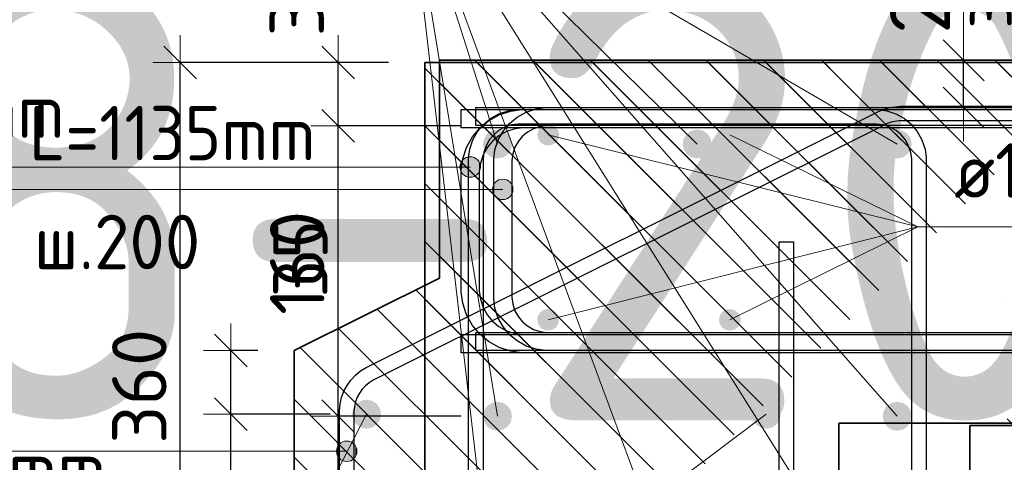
# Model space of a CAD drawing. Header units: metres. Extents: x -38 to 107, y -15 to 21.
# Tile 65 of 167: x 71.949 to 72.491, y 2.324 to 2.568. Entities that reach past the tile are written whole.
import ezdxf

# ---------------------------------------------------------------- set-up
doc = ezdxf.new("R2010")
doc.units = ezdxf.units.M
doc.header["$PDMODE"] = 65
for name, color, linetype, lineweight in [('XR$3$Арм. стержнями верхней зоны', 180, 'Continuous', 35), ('XR$3$Арм. стержнями нижней зоны', 180, 'Continuous', 35), ('XR$3$Арм.стержн. Арматура края', 96, 'Continuous', 35), ('XR$3$Арм.стержн. Хомут', 240, 'Continuous', 35), ('XR$3$Арм.стержн.горизонт. 1', 180, 'Continuous', 35), ('XR$3$Размерная линия (1)', 7, 'Continuous', 13), ('XR$4$Текст_ примечание', 7, 'Continuous', 13), ('XR$5$Арм. стержнями верхней зоны', 180, 'Continuous', 35), ('XR$5$Арм. стержнями нижней зоны', 180, 'Continuous', 35), ('XR$5$Арм.стержн. Арматура края', 96, 'Continuous', 35), ('XR$5$Арм.стержн. Доп. арматура', 180, 'Continuous', 35), ('XR$5$Арм.стержн.горизонт. 1', 180, 'Continuous', 35), ('XR$5$Размерная линия (1)', 7, 'Continuous', 13), ('XR$5$Размерная линия_ общее', 7, 'Continuous', 13)]:
    doc.layers.add(name, color=color, linetype=linetype, lineweight=lineweight)
doc.styles.add('ISOCPEUR', font='txt')
doc.dimstyles.new('DIMSTYLE_11', dxfattribs={"dimtxt": 0.033, "dimasz": 0.0375, "dimexe": 0, "dimexo": 0, "dimgap": 0.0165, "dimtad": 2, "dimdec": 0, "dimlfac": 1000, "dimrnd": 1, "dimzin": 12, "dimdsep": 46, "dimtxsty": 'ISOCPEUR', "dimblk1": 'ALL_ML_STRICH', "dimblk2": 'ALL_ML_STRICH', "dimsah": 1, "dimcen": 0, "dimclrd": 7, "dimclre": 256, "dimclrt": 7, "dimadec": 0, "dimazin": 0, "dimtfac": 1, "dimtdec": 0, "dimtix": 1, "dimtmove": 2, "dimatfit": 3, "dimfxl": 0, "dimtvp": 1.2, "dimtzin": 0, "dimlwd": 0, "dimlwe": -3, "dimarcsym": 0})
doc.dimstyles.new('DIMSTYLE_23', dxfattribs={"dimtxt": 0.03, "dimasz": 0.03, "dimexe": 0, "dimexo": 0, "dimgap": 0.015, "dimtad": 2, "dimdec": 0, "dimlfac": 1000, "dimrnd": 5, "dimzin": 12, "dimdsep": 46, "dimtxsty": 'ISOCPEUR', "dimblk1": 'ALL_ML_STRICH', "dimblk2": 'ALL_ML_STRICH', "dimsah": 1, "dimcen": 0, "dimclrd": 7, "dimclre": 256, "dimclrt": 7, "dimadec": 0, "dimazin": 0, "dimtfac": 1, "dimtdec": 0, "dimtix": 1, "dimtmove": 2, "dimatfit": 3, "dimfxl": 0, "dimtvp": 1.2, "dimtzin": 0, "dimlwd": 0, "dimlwe": -3, "dimarcsym": 0})
doc.dimstyles.new('DIMSTYLE_24', dxfattribs={"dimtxt": 0.03, "dimasz": 0.03, "dimexe": 0, "dimexo": 0, "dimgap": 0.015, "dimtad": 2, "dimdec": 0, "dimlfac": 1000, "dimrnd": 5, "dimzin": 12, "dimdsep": 46, "dimtxsty": 'ISOCPEUR', "dimblk1": 'ALL_ML_STRICH', "dimblk2": 'ALL_ML_STRICH', "dimsah": 1, "dimcen": 0, "dimclrd": 7, "dimclre": 256, "dimclrt": 7, "dimadec": 0, "dimazin": 0, "dimtfac": 1, "dimtdec": 0, "dimtix": 1, "dimtmove": 2, "dimatfit": 3, "dimfxl": 0, "dimtzin": 0, "dimlwd": 0, "dimlwe": -3, "dimarcsym": 0})
doc.dimstyles.new('DIMSTYLE_32', dxfattribs={"dimtxt": 0.03, "dimasz": 0.03, "dimexe": 0, "dimexo": 0, "dimgap": 0.015, "dimtad": 0, "dimdec": 0, "dimlfac": 1000, "dimrnd": 5, "dimzin": 12, "dimdsep": 46, "dimtxsty": 'ISOCPEUR', "dimblk1": 'ALL_ML_STRICH', "dimblk2": 'ALL_ML_STRICH', "dimsah": 1, "dimcen": 0, "dimclrd": 7, "dimclre": 256, "dimclrt": 7, "dimadec": 0, "dimazin": 0, "dimtfac": 1, "dimtdec": 0, "dimtix": 1, "dimtmove": 2, "dimatfit": 3, "dimfxl": 0, "dimtvp": 1.2, "dimtzin": 0, "dimlwd": 0, "dimlwe": -3, "dimarcsym": 0})
pattern_1 = [(135, (0, 0), (-0.031819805, -0.031819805), [0.4, -0.05, 0, -0.05]), (135, (-0.01591, -0.01591), (-0.031819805, -0.031819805), [0.8, -0.1, 0.1, -0.1])]

# ---------------------------------------------------------------- blocks, each defined once
blk = doc.blocks.new('ALL_ML_STRICH')
at = {"color": 0, "linetype": 'ByBlock', "lineweight": -2}
for p, q in [((0, -0.5), (0, 0.5)), ((-0.3, -0.3), (0.3, 0.3)), ((-1, 0), (0.5, 0))]:
    blk.add_line(p, q, dxfattribs=at)
blk = doc.blocks.new('*D244')
at = {"layer": 'DEFPOINTS', "color": 7, "linetype": 'Continuous', "lineweight": 13, "transparency": 33554687}
for p in [(72.21203, 2.34903), (72.12431, 2.22403), (72.21203, 2.22403)]:
    blk.add_point(p, dxfattribs=at)
at = {"layer": 'XR$3$Размерная линия (1)', "color": 9, "linetype": 'Continuous', "lineweight": -2, "true_color": 0xc7c7c7, "transparency": 33554687}
for p, q in [((72.19203, 2.34903), (72.12431, 2.34903)), ((72.19203, 2.22403), (72.12431, 2.22403))]:
    blk.add_line(p, q, dxfattribs=at)
at = {"layer": 'XR$3$Размерная линия (1)', "color": 7, "linetype": 'Continuous', "lineweight": -2, "transparency": 33554687}
blk.add_line((72.12431, 2.22403), (72.12431, 2.34903), dxfattribs=at)
at = {"layer": 'XR$3$Размерная линия (1)', "color": 7, "linetype": 'Continuous', "lineweight": 13, "transparency": 33554687, "xscale": 0.03, "yscale": 0.03, "zscale": 0.03}
for p, rotation in [((72.12431, 2.34903), 90), ((72.12431, 2.22403), 270)]:
    blk.add_blockref('ALL_ML_STRICH', p, dxfattribs=dict(at, rotation=rotation))
at = {"layer": 'XR$3$Размерная линия (1)', "color": 7, "linetype": 'Continuous', "lineweight": 13, "transparency": 33554687, "insert": (72.10181, 2.29103), "char_height": 0.03, "width": 0.09, "attachment_point": 5, "rotation": 90, "style": 'ISOCPEUR'}
blk.add_mtext('\\A1;{125}', dxfattribs=at)
blk = doc.blocks.new('*D245')
at = {"layer": 'DEFPOINTS', "color": 7, "linetype": 'Continuous', "lineweight": 13, "transparency": 33554687}
for p in [(72.21207, 2.50903), (72.12431, 2.34903), (72.21203, 2.34903)]:
    blk.add_point(p, dxfattribs=at)
at = {"layer": 'XR$3$Размерная линия (1)', "color": 9, "linetype": 'Continuous', "lineweight": -2, "true_color": 0xc7c7c7, "transparency": 33554687}
for p, q in [((72.19207, 2.50903), (72.12431, 2.50903)), ((72.19203, 2.34903), (72.12431, 2.34903))]:
    blk.add_line(p, q, dxfattribs=at)
at = {"layer": 'XR$3$Размерная линия (1)', "color": 7, "linetype": 'Continuous', "lineweight": -2, "transparency": 33554687}
blk.add_line((72.12431, 2.34903), (72.12431, 2.50903), dxfattribs=at)
at = {"layer": 'XR$3$Размерная линия (1)', "color": 7, "linetype": 'Continuous', "lineweight": 13, "transparency": 33554687, "xscale": 0.03, "yscale": 0.03, "zscale": 0.03}
for p, rotation in [((72.12431, 2.50903), 90), ((72.12431, 2.34903), 270)]:
    blk.add_blockref('ALL_ML_STRICH', p, dxfattribs=dict(at, rotation=rotation))
at = {"layer": 'XR$3$Размерная линия (1)', "color": 7, "linetype": 'Continuous', "lineweight": 13, "transparency": 33554687, "insert": (72.10181, 2.43353), "char_height": 0.03, "width": 0.09, "attachment_point": 5, "rotation": 90, "style": 'ISOCPEUR'}
blk.add_mtext('\\A1;{160}', dxfattribs=at)
blk = doc.blocks.new('*D246')
at = {"layer": 'DEFPOINTS', "color": 7, "linetype": 'Continuous', "lineweight": 13, "transparency": 33554687}
for p in [(72.17211, 2.54403), (72.12431, 2.50903), (72.21207, 2.50903)]:
    blk.add_point(p, dxfattribs=at)
at = {"layer": 'XR$3$Размерная линия (1)', "color": 9, "linetype": 'Continuous', "lineweight": -2, "true_color": 0xc7c7c7, "transparency": 33554687}
for p, q in [((72.15211, 2.54403), (72.12431, 2.54403)), ((72.19207, 2.50903), (72.12431, 2.50903))]:
    blk.add_line(p, q, dxfattribs=at)
at = {"layer": 'XR$3$Размерная линия (1)', "color": 7, "linetype": 'Continuous', "lineweight": -2, "transparency": 33554687}
blk.add_line((72.12431, 2.50903), (72.12431, 2.54403), dxfattribs=at)
at = {"layer": 'XR$3$Размерная линия (1)', "color": 7, "linetype": 'Continuous', "lineweight": 13, "transparency": 33554687, "xscale": 0.03, "yscale": 0.03, "zscale": 0.03}
for p, rotation in [((72.12431, 2.54403), 90), ((72.12431, 2.50903), 270)]:
    blk.add_blockref('ALL_ML_STRICH', p, dxfattribs=dict(at, rotation=rotation))
at = {"layer": 'XR$3$Размерная линия (1)', "color": 7, "linetype": 'Continuous', "lineweight": 13, "transparency": 33554687, "insert": (72.10157, 2.57977), "char_height": 0.03, "width": 0.06, "attachment_point": 5, "rotation": 90, "style": 'ISOCPEUR'}
blk.add_mtext('\\A1;{35}', dxfattribs=at)
blk = doc.blocks.new('*D247')
at = {"layer": 'DEFPOINTS', "color": 7, "linetype": 'Continuous', "lineweight": 13, "transparency": 33554687}
for p in [(72.17211, 2.54403), (72.03736, 2.18403), (72.17211, 2.18403)]:
    blk.add_point(p, dxfattribs=at)
at = {"layer": 'XR$3$Размерная линия (1)', "color": 9, "linetype": 'Continuous', "lineweight": -2, "true_color": 0xc7c7c7, "transparency": 33554687}
for p, q in [((72.15211, 2.54403), (72.03736, 2.54403)), ((72.15211, 2.18403), (72.03736, 2.18403))]:
    blk.add_line(p, q, dxfattribs=at)
at = {"layer": 'XR$3$Размерная линия (1)', "color": 7, "linetype": 'Continuous', "lineweight": -2, "transparency": 33554687}
blk.add_line((72.03736, 2.18403), (72.03736, 2.54403), dxfattribs=at)
at = {"layer": 'XR$3$Размерная линия (1)', "color": 7, "linetype": 'Continuous', "lineweight": 13, "transparency": 33554687, "xscale": 0.03, "yscale": 0.03, "zscale": 0.03}
for p, rotation in [((72.03736, 2.54403), 90), ((72.03736, 2.18403), 270)]:
    blk.add_blockref('ALL_ML_STRICH', p, dxfattribs=dict(at, rotation=rotation))
at = {"layer": 'XR$3$Размерная линия (1)', "color": 7, "linetype": 'Continuous', "lineweight": 13, "transparency": 33554687, "insert": (72.01486, 2.36553), "char_height": 0.03, "width": 0.09, "attachment_point": 5, "rotation": 90, "style": 'ISOCPEUR'}
blk.add_mtext('\\A1;{360}', dxfattribs=at)
blk = doc.blocks.new('*D955')
at = {"layer": 'DEFPOINTS', "color": 7, "linetype": 'Continuous', "lineweight": 13, "transparency": 33554687}
for p in [(72.13995, 2.35018), (72.06519, 2.22518), (72.13995, 2.22518)]:
    blk.add_point(p, dxfattribs=at)
at = {"layer": 'XR$5$Размерная линия (1)', "color": 9, "linetype": 'Continuous', "lineweight": -2, "true_color": 0xc7c7c7, "transparency": 33554687}
for p, q in [((72.11995, 2.35018), (72.06519, 2.35018)), ((72.11995, 2.22518), (72.06519, 2.22518))]:
    blk.add_line(p, q, dxfattribs=at)
at = {"layer": 'XR$5$Размерная линия (1)', "color": 7, "linetype": 'Continuous', "lineweight": -2, "transparency": 33554687}
blk.add_line((72.06519, 2.22518), (72.06519, 2.35018), dxfattribs=at)
at = {"layer": 'XR$5$Размерная линия (1)', "color": 7, "linetype": 'Continuous', "lineweight": 13, "transparency": 33554687, "xscale": 0.03, "yscale": 0.03, "zscale": 0.03}
for p, rotation in [((72.06519, 2.35018), 90), ((72.06519, 2.22518), 270)]:
    blk.add_blockref('ALL_ML_STRICH', p, dxfattribs=dict(at, rotation=rotation))
at = {"layer": 'XR$5$Размерная линия (1)', "color": 7, "linetype": 'Continuous', "lineweight": 13, "transparency": 33554687, "insert": (72.04269, 2.29218), "char_height": 0.03, "width": 0.09, "attachment_point": 5, "rotation": 90, "style": 'ISOCPEUR'}
blk.add_mtext('\\A1;{125}', dxfattribs=at)
blk = doc.blocks.new('*D956')
at = {"layer": 'DEFPOINTS', "color": 7, "linetype": 'Continuous', "lineweight": 13, "transparency": 33554687}
for p in [(72.10003, 2.38518), (72.06519, 2.35018), (72.13995, 2.35018)]:
    blk.add_point(p, dxfattribs=at)
at = {"layer": 'XR$5$Размерная линия (1)', "color": 9, "linetype": 'Continuous', "lineweight": -2, "true_color": 0xc7c7c7, "transparency": 33554687}
for p, q in [((72.08003, 2.38518), (72.06519, 2.38518)), ((72.11995, 2.35018), (72.06519, 2.35018))]:
    blk.add_line(p, q, dxfattribs=at)
at = {"layer": 'XR$5$Размерная линия (1)', "color": 7, "linetype": 'Continuous', "lineweight": -2, "transparency": 33554687}
blk.add_line((72.06519, 2.35018), (72.06519, 2.38518), dxfattribs=at)
at = {"layer": 'XR$5$Размерная линия (1)', "color": 7, "linetype": 'Continuous', "lineweight": 13, "transparency": 33554687, "xscale": 0.03, "yscale": 0.03, "zscale": 0.03}
for p, rotation in [((72.06519, 2.38518), 90), ((72.06519, 2.35018), 270)]:
    blk.add_blockref('ALL_ML_STRICH', p, dxfattribs=dict(at, rotation=rotation))
at = {"layer": 'XR$5$Размерная линия (1)', "color": 7, "linetype": 'Continuous', "lineweight": 13, "transparency": 33554687, "insert": (72.10355, 2.4359), "char_height": 0.03, "width": 0.06, "attachment_point": 5, "rotation": 90, "style": 'ISOCPEUR'}
blk.add_mtext('\\A1;{35}', dxfattribs=at)
blk = doc.blocks.new('*D969')
at = {"layer": 'DEFPOINTS', "color": 7, "linetype": 'Continuous', "lineweight": 13, "transparency": 33554687}
for p in [(72.4287, 2.54518), (72.4287, 2.51918), (72.46868, 2.51918)]:
    blk.add_point(p, dxfattribs=at)
at = {"layer": 'XR$5$Размерная линия_ общее', "color": 253, "linetype": 'Continuous', "lineweight": -2, "true_color": 0xa0a0a0, "transparency": 33554687}
for p, q in [((72.4487, 2.54518), (72.46868, 2.54518)), ((72.4487, 2.51918), (72.46868, 2.51918))]:
    blk.add_line(p, q, dxfattribs=at)
at = {"layer": 'XR$5$Размерная линия_ общее', "color": 7, "linetype": 'Continuous', "lineweight": -2, "transparency": 33554687}
blk.add_line((72.46868, 2.51918), (72.46868, 2.54518), dxfattribs=at)
at = {"layer": 'XR$5$Размерная линия_ общее', "color": 7, "linetype": 'Continuous', "lineweight": 13, "transparency": 33554687, "xscale": 0.0375, "yscale": 0.0375, "zscale": 0.0375}
for p, rotation in [((72.46868, 2.54518), 90), ((72.46868, 2.51918), 270)]:
    blk.add_blockref('ALL_ML_STRICH', p, dxfattribs=dict(at, rotation=rotation))
at = {"layer": 'XR$5$Размерная линия_ общее', "color": 7, "linetype": 'Continuous', "lineweight": 13, "transparency": 33554687, "insert": (72.46822, 2.56255), "char_height": 0.027, "width": 0.00135, "attachment_point": 1, "rotation": 90, "line_spacing_factor": 0.60241, "style": 'ISOCPEUR'}
blk.add_mtext('з.с.', dxfattribs=at)
at = {"layer": 'XR$5$Размерная линия_ общее', "color": 7, "linetype": 'Continuous', "lineweight": 13, "transparency": 33554687, "insert": (72.44468, 2.58291), "char_height": 0.033, "width": 0.066, "attachment_point": 5, "rotation": 90, "style": 'ISOCPEUR'}
blk.add_mtext('\\A1;{26}', dxfattribs=at)

msp = doc.modelspace()

# ---------------------------------------------------------------- hatches: boundary and pattern name
at = {"linetype": 'Continuous', "lineweight": 13, "transparency": 33554687}
h = msp.add_hatch(dxfattribs=at)
h.set_pattern_fill('__________540', scale=0.015, style=0, pattern_type=2)
h.set_pattern_definition(pattern_1)
h.paths.add_polyline_path([(72.40003, 2.54518), (72.18003, 2.54518), (72.18003, 2.42518), (72.10003, 2.38518), (72.10003, 2.18518), (72.40003, 2.18518)], flags=0)
h = msp.add_hatch(dxfattribs=at)
h.set_pattern_fill('__________540', scale=0.015, style=0, pattern_type=2)
h.set_pattern_definition(pattern_1)
h.paths.add_polyline_path([(72.47211, 2.54403), (72.17211, 2.54403), (72.17211, 2.18403), (72.47211, 2.18403)], flags=0)
h = msp.add_hatch(dxfattribs=at)
h.set_pattern_fill('__________540', scale=0.015, style=0, pattern_type=2)
h.set_pattern_definition(pattern_1)
h.paths.add_polyline_path([(72.40003, 2.54518), (72.40003, 2.34518), (72.71593, 2.34518), (72.71593, 2.54518)], flags=0)
at = {"linetype": 'Continuous', "lineweight": 25, "transparency": 33554687}
h = msp.add_hatch(dxfattribs=at)
h.set_pattern_fill('__________540', scale=0.015, style=0, pattern_type=2)
h.set_pattern_definition(pattern_1)
h.paths.add_polyline_path([(72.47211, 2.54403), (72.47211, 2.34403), (72.72626, 2.34403), (72.72626, 2.54403)], flags=0)
at = {"layer": 'XR$3$Арм.стержн. Арматура края', "linetype": 'Continuous', "lineweight": 13, "transparency": 33554687}
for points in [[(72.19219, 2.48356), (72.19219, 2.48918), (72.19141, 2.48637)], [(72.19219, 2.48918), (72.19422, 2.48153), (72.19422, 2.49121)], [(72.19219, 2.48918), (72.19219, 2.48356), (72.19422, 2.48153)], [(72.19422, 2.49121), (72.19703, 2.48074), (72.19703, 2.49199)], [(72.19422, 2.49121), (72.19422, 2.48153), (72.19703, 2.48074)], [(72.19703, 2.49199), (72.19703, 2.48074), (72.19984, 2.48153)], [(72.19703, 2.49199), (72.19984, 2.48153), (72.19984, 2.49121)], [(72.19984, 2.49121), (72.19984, 2.48153), (72.20187, 2.48356)], [(72.19984, 2.49121), (72.20187, 2.48356), (72.20187, 2.48918)], [(72.20187, 2.48918), (72.20187, 2.48356), (72.20266, 2.48637)]]:
    msp.add_hatch(color=7, dxfattribs=at).paths.add_polyline_path(points)
at = {"layer": 'XR$3$Арм.стержн.горизонт. 1', "linetype": 'Continuous', "lineweight": 50, "transparency": 33554687}
for points in [[(72.22007, 2.49903), (72.21946, 2.5021), (72.21773, 2.50469), (72.21513, 2.50642), (72.21207, 2.50703), (72.20901, 2.50642), (72.20641, 2.50469), (72.20468, 2.5021), (72.20407, 2.49903), (72.20468, 2.49597), (72.20641, 2.49338), (72.20901, 2.49164), (72.21207, 2.49103), (72.21513, 2.49164), (72.21773, 2.49338), (72.21946, 2.49597)], [(72.32999, 2.49903), (72.32939, 2.5021), (72.32765, 2.50469), (72.32506, 2.50642), (72.32199, 2.50703), (72.31893, 2.50642), (72.31634, 2.50469), (72.3146, 2.5021), (72.31399, 2.49903), (72.3146, 2.49597), (72.31634, 2.49338), (72.31893, 2.49164), (72.32199, 2.49103), (72.32506, 2.49164), (72.32765, 2.49338), (72.32939, 2.49597)], [(72.44007, 2.49903), (72.43946, 2.5021), (72.43773, 2.50469), (72.43513, 2.50642), (72.43207, 2.50703), (72.42901, 2.50642), (72.42641, 2.50469), (72.42468, 2.5021), (72.42407, 2.49903), (72.42468, 2.49597), (72.42641, 2.49338), (72.42901, 2.49164), (72.43207, 2.49103), (72.43513, 2.49164), (72.43773, 2.49338), (72.43946, 2.49597)], [(72.22003, 2.34903), (72.21942, 2.3521), (72.21769, 2.35469), (72.21509, 2.35642), (72.21203, 2.35703), (72.20897, 2.35642), (72.20638, 2.35469), (72.20464, 2.3521), (72.20403, 2.34903), (72.20464, 2.34597), (72.20638, 2.34338), (72.20897, 2.34164), (72.21203, 2.34103), (72.21509, 2.34164), (72.21769, 2.34338), (72.21942, 2.34597)], [(72.44011, 2.34903), (72.4395, 2.3521), (72.43777, 2.35469), (72.43517, 2.35642), (72.43211, 2.35703), (72.42905, 2.35642), (72.42645, 2.35469), (72.42472, 2.3521), (72.42411, 2.34903), (72.42472, 2.34597), (72.42645, 2.34338), (72.42905, 2.34164), (72.43211, 2.34103), (72.43517, 2.34164), (72.43777, 2.34338), (72.4395, 2.34597)]]:
    msp.add_hatch(color=7, dxfattribs=at).paths.add_polyline_path(points)
at = {"layer": 'XR$5$Арм.стержн. Арматура края', "linetype": 'Continuous', "lineweight": 13, "transparency": 33554687}
for points in [[(72.21011, 2.47686), (72.21214, 2.46921), (72.21214, 2.47889)], [(72.21214, 2.47889), (72.21495, 2.46843), (72.21495, 2.47968)], [(72.21214, 2.47889), (72.21214, 2.46921), (72.21495, 2.46843)], [(72.21495, 2.47968), (72.21495, 2.46843), (72.21776, 2.46921)], [(72.21495, 2.47968), (72.21776, 2.46921), (72.21776, 2.47889)], [(72.21776, 2.47889), (72.21776, 2.46921), (72.21979, 2.47124)], [(72.21776, 2.47889), (72.21979, 2.47124), (72.21979, 2.47686)], [(72.21011, 2.47124), (72.21011, 2.47686), (72.20932, 2.47405)], [(72.21011, 2.47686), (72.21011, 2.47124), (72.21214, 2.46921)], [(72.21979, 2.47686), (72.21979, 2.47124), (72.22057, 2.47405)], [(72.12419, 2.32691), (72.12419, 2.33253), (72.1234, 2.32972)], [(72.12419, 2.33253), (72.12621, 2.32488), (72.12621, 2.33456)], [(72.12419, 2.33253), (72.12419, 2.32691), (72.12621, 2.32488)], [(72.12621, 2.33456), (72.12903, 2.32409), (72.12903, 2.33534)], [(72.12621, 2.33456), (72.12621, 2.32488), (72.12903, 2.32409)], [(72.12903, 2.33534), (72.12903, 2.32409), (72.13184, 2.32488)], [(72.12903, 2.33534), (72.13184, 2.32488), (72.13184, 2.33456)], [(72.13184, 2.33456), (72.13184, 2.32488), (72.13386, 2.32691)], [(72.13184, 2.33456), (72.13386, 2.32691), (72.13386, 2.33253)], [(72.13386, 2.33253), (72.13386, 2.32691), (72.13465, 2.32972)]]:
    msp.add_hatch(color=7, dxfattribs=at).paths.add_polyline_path(points)
at = {"layer": 'XR$5$Арм.стержн. Доп. арматура', "linetype": 'Continuous', "lineweight": 50, "transparency": 33554687}
for points in [[(72.24603, 2.50418), (72.24557, 2.50648), (72.24427, 2.50843), (72.24232, 2.50973), (72.24003, 2.51018), (72.23773, 2.50973), (72.23578, 2.50843), (72.23448, 2.50648), (72.23403, 2.50418), (72.23448, 2.50189), (72.23578, 2.49994), (72.23773, 2.49864), (72.24003, 2.49818), (72.24232, 2.49864), (72.24427, 2.49994), (72.24557, 2.50189)], [(72.34603, 2.50418), (72.34557, 2.50648), (72.34427, 2.50843), (72.34232, 2.50973), (72.34003, 2.51018), (72.33773, 2.50973), (72.33578, 2.50843), (72.33448, 2.50648), (72.33403, 2.50418), (72.33448, 2.50189), (72.33578, 2.49994), (72.33773, 2.49864), (72.34003, 2.49818), (72.34232, 2.49864), (72.34427, 2.49994), (72.34557, 2.50189)], [(72.24595, 2.40218), (72.24549, 2.40448), (72.24419, 2.40643), (72.24224, 2.40773), (72.23995, 2.40818), (72.23765, 2.40773), (72.23571, 2.40643), (72.23441, 2.40448), (72.23395, 2.40218), (72.23441, 2.39989), (72.23571, 2.39794), (72.23765, 2.39664), (72.23995, 2.39618), (72.24224, 2.39664), (72.24419, 2.39794), (72.24549, 2.39989)], [(72.34595, 2.40218), (72.34549, 2.40448), (72.34419, 2.40643), (72.34224, 2.40773), (72.33995, 2.40818), (72.33765, 2.40773), (72.33571, 2.40643), (72.33441, 2.40448), (72.33395, 2.40218), (72.33441, 2.39989), (72.33571, 2.39794), (72.33765, 2.39664), (72.33995, 2.39618), (72.34224, 2.39664), (72.34419, 2.39794), (72.34549, 2.39989)]]:
    msp.add_hatch(color=34, dxfattribs=at).paths.add_polyline_path(points)
at = {"layer": 'XR$5$Арм.стержн.горизонт. 1', "linetype": 'Continuous', "lineweight": 50, "transparency": 33554687}
for points in [[(72.14795, 2.35018), (72.14734, 2.35325), (72.14561, 2.35584), (72.14301, 2.35758), (72.13995, 2.35818), (72.13689, 2.35758), (72.13429, 2.35584), (72.13256, 2.35325), (72.13195, 2.35018), (72.13256, 2.34712), (72.13429, 2.34453), (72.13689, 2.34279), (72.13995, 2.34218), (72.14301, 2.34279), (72.14561, 2.34453), (72.14734, 2.34712)], [(72.36803, 2.35018), (72.36742, 2.35325), (72.36568, 2.35584), (72.36309, 2.35758), (72.36003, 2.35818), (72.35696, 2.35758), (72.35437, 2.35584), (72.35263, 2.35325), (72.35203, 2.35018), (72.35263, 2.34712), (72.35437, 2.34453), (72.35696, 2.34279), (72.36003, 2.34218), (72.36309, 2.34279), (72.36568, 2.34453), (72.36742, 2.34712)]]:
    msp.add_hatch(color=7, dxfattribs=at).paths.add_polyline_path(points)

# ---------------------------------------------------------------- linework, layer by layer
at = {"color": 7, "linetype": 'Continuous', "lineweight": 13, "transparency": 33554687}
msp.add_line((72.46868, 2.54518), (72.46868, 2.60518), dxfattribs=at)
at = {"color": 7, "linetype": 'Continuous', "lineweight": 35, "transparency": 33554687}
for p, q in [((72.17211, 2.54403), (72.17211, 2.18403)), ((72.47211, 2.54403), (72.17211, 2.54403)), ((72.18003, 2.54518), (72.18003, 2.42518)), ((72.40003, 2.54518), (72.18003, 2.54518)), ((72.71593, 2.54518), (72.40003, 2.54518)), ((72.72626, 2.54403), (72.47211, 2.54403)), ((72.18003, 2.42518), (72.10003, 2.38518)), ((72.10003, 2.38518), (72.10003, 2.18518)), ((72.40003, 2.34518), (72.71593, 2.34518)), ((72.40003, 2.18518), (72.40003, 2.34518)), ((72.47211, 2.18403), (72.47211, 2.34403)), ((72.47211, 2.34403), (72.72626, 2.34403))]:
    msp.add_line(p, q, dxfattribs=at)
at = {"layer": 'XR$3$Арм. стержнями верхней зоны', "color": 4, "linetype": 'Continuous', "lineweight": 25, "transparency": 33554687}
msp.add_lwpolyline([(72.19209, 2.51803), (72.73126, 2.51803), (72.73126, 2.50803), (72.19209, 2.50803), (72.19209, 2.51803)], dxfattribs=at)
at = {"layer": 'XR$3$Арм. стержнями нижней зоны', "color": 4, "linetype": 'Continuous', "lineweight": 25, "transparency": 33554687}
msp.add_lwpolyline([(72.19206, 2.39403), (72.73126, 2.39403), (72.73126, 2.38403), (72.19206, 2.38403), (72.19206, 2.39403)], dxfattribs=at)
at = {"layer": 'XR$3$Арм.стержн. Арматура края', "color": 7, "linetype": 'Continuous', "lineweight": 13, "transparency": 33554687}
for p, q in [((72.19703, 2.49199), (72.19703, 2.49199)), ((71.72365, 2.48637), (72.03065, 2.48637)), ((72.03065, 2.48637), (72.19703, 2.48637)), ((72.19141, 2.48637), (72.19141, 2.48637)), ((72.20266, 2.48637), (72.20266, 2.48637)), ((72.19703, 2.48074), (72.19703, 2.48074))]:
    msp.add_line(p, q, dxfattribs=at)
at = {"layer": 'XR$3$Арм.стержн. Арматура края', "color": 4, "linetype": 'Continuous', "lineweight": 25, "transparency": 33554687}
for points in [[(72.69203, 2.38403), (72.22538, 2.38403), (72.21928, 2.38488), (72.21293, 2.38698), (72.20708, 2.39025), (72.20227, 2.39427), (72.19825, 2.39908), (72.19497, 2.40493), (72.19288, 2.41128), (72.19203, 2.41738), (72.19203, 2.48469), (72.19288, 2.49079), (72.19497, 2.49714), (72.19825, 2.50298), (72.20227, 2.5078), (72.20708, 2.51182), (72.21293, 2.51509), (72.21928, 2.51718), (72.22538, 2.51803), (72.69203, 2.51803)], [(72.69203, 2.50803), (72.22607, 2.50803), (72.22155, 2.5074), (72.21697, 2.5059), (72.21278, 2.50355), (72.20937, 2.5007), (72.20652, 2.49729), (72.20417, 2.49309), (72.20266, 2.48851), (72.20203, 2.48399), (72.20203, 2.41807), (72.20266, 2.41355), (72.20417, 2.40898), (72.20652, 2.40478), (72.20937, 2.40137), (72.21278, 2.39852), (72.21697, 2.39617), (72.22155, 2.39466), (72.22607, 2.39403), (72.69203, 2.39403)]]:
    msp.add_lwpolyline(points, dxfattribs=at)
at = {"layer": 'XR$3$Арм.стержн. Арматура края', "color": 7, "linetype": 'Continuous', "lineweight": 13, "transparency": 33554687}
msp.add_circle((72.19703, 2.48637), 0.00563, dxfattribs=at)
at = {"layer": 'XR$3$Арм.стержн. Хомут', "color": 40, "linetype": 'Continuous', "lineweight": 25, "transparency": 33554687}
for points in [[(72.19607, 2.23471), (72.19607, 2.49136), (72.19675, 2.49624), (72.19842, 2.50132), (72.20104, 2.50599), (72.20426, 2.50984), (72.20811, 2.51306), (72.21279, 2.51568), (72.21787, 2.51735), (72.22275, 2.51803), (72.42143, 2.51803), (72.42631, 2.51735), (72.43139, 2.51568), (72.43607, 2.51306), (72.43992, 2.50984), (72.44314, 2.50599), (72.44575, 2.50132), (72.44743, 2.49624), (72.44811, 2.49136), (72.44811, 2.23471)], [(72.19607, 2.23471), (72.19607, 2.49136), (72.19675, 2.49624), (72.19842, 2.50132), (72.20104, 2.50599), (72.20426, 2.50984), (72.20811, 2.51306), (72.21279, 2.51568), (72.21787, 2.51735), (72.22275, 2.51803), (72.42143, 2.51803), (72.42631, 2.51735), (72.43139, 2.51568), (72.43607, 2.51306), (72.43992, 2.50984), (72.44314, 2.50599), (72.44575, 2.50132), (72.44743, 2.49624), (72.44811, 2.49136), (72.44811, 2.23471)], [(72.44011, 2.23526), (72.44011, 2.4908), (72.43961, 2.49442), (72.4384, 2.49808), (72.43652, 2.50144), (72.43424, 2.50416), (72.43151, 2.50644), (72.42816, 2.50832), (72.42449, 2.50953), (72.42088, 2.51003), (72.2233, 2.51003), (72.21969, 2.50953), (72.21602, 2.50832), (72.21267, 2.50644), (72.20994, 2.50416), (72.20766, 2.50144), (72.20578, 2.49808), (72.20457, 2.49442), (72.20407, 2.4908), (72.20407, 2.23526)], [(72.44011, 2.23526), (72.44011, 2.4908), (72.43961, 2.49442), (72.4384, 2.49808), (72.43652, 2.50144), (72.43424, 2.50416), (72.43151, 2.50644), (72.42816, 2.50832), (72.42449, 2.50953), (72.42088, 2.51003), (72.2233, 2.51003), (72.21969, 2.50953), (72.21602, 2.50832), (72.21267, 2.50644), (72.20994, 2.50416), (72.20766, 2.50144), (72.20578, 2.49808), (72.20457, 2.49442), (72.20407, 2.4908), (72.20407, 2.23526)]]:
    msp.add_lwpolyline(points, dxfattribs=at)
at = {"layer": 'XR$3$Арм.стержн.горизонт. 1', "color": 7, "linetype": 'Continuous', "lineweight": 13, "transparency": 33554687}
for q in [(72.43211, 2.22403), (72.32199, 2.49903), (72.21203, 2.22403), (72.43211, 2.34903), (72.21207, 2.49903), (72.43207, 2.49903), (72.32203, 2.22403), (72.21203, 2.34903)]:
    msp.add_line((72.16184, 2.65643), q, dxfattribs=at)
at = {"layer": 'XR$5$Арм. стержнями верхней зоны', "color": 4, "linetype": 'Continuous', "lineweight": 25, "transparency": 33554687}
msp.add_lwpolyline([(72.20003, 2.51918), (72.72093, 2.51918), (72.72093, 2.50918), (72.20003, 2.50918), (72.20003, 2.51918)], dxfattribs=at)
at = {"layer": 'XR$5$Арм. стержнями нижней зоны', "color": 4, "linetype": 'Continuous', "lineweight": 25, "transparency": 33554687}
msp.add_lwpolyline([(72.20003, 2.39518), (72.72093, 2.39518), (72.72093, 2.38518), (72.20003, 2.38518), (72.20003, 2.39518)], dxfattribs=at)
at = {"layer": 'XR$5$Арм.стержн. Арматура края', "color": 7, "linetype": 'Continuous', "lineweight": 13, "transparency": 33554687}
for p, q in [((72.21495, 2.47968), (72.21495, 2.47968)), ((71.86032, 2.47405), (72.17032, 2.47405)), ((72.17032, 2.47405), (72.21495, 2.47405)), ((72.20932, 2.47405), (72.20932, 2.47405)), ((72.22057, 2.47405), (72.22057, 2.47405)), ((72.21495, 2.46843), (72.21495, 2.46843)), ((72.12903, 2.33534), (72.12903, 2.33534)), ((71.68983, 2.32972), (71.98783, 2.32972)), ((71.98783, 2.32972), (72.12903, 2.32972)), ((72.1234, 2.32972), (72.1234, 2.32972)), ((72.13465, 2.32972), (72.13465, 2.32972)), ((72.12903, 2.32409), (72.12903, 2.32409))]:
    msp.add_line(p, q, dxfattribs=at)
at = {"layer": 'XR$5$Арм.стержн. Арматура края', "color": 40, "linetype": 'Continuous', "lineweight": 25, "transparency": 33554687}
for points in [[(72.12503, 2.23686), (72.12503, 2.35223), (72.12538, 2.35574), (72.12621, 2.35936), (72.12751, 2.36284), (72.1292, 2.36602), (72.13129, 2.36895), (72.13382, 2.37168), (72.13669, 2.37404), (72.13968, 2.37592), (72.4222, 2.51705), (72.42356, 2.51766), (72.42499, 2.51821), (72.42645, 2.51868), (72.42793, 2.51908), (72.42942, 2.51939), (72.43094, 2.51961), (72.43247, 2.51976), (72.43396, 2.51982), (72.71993, 2.51982)], [(72.71993, 2.51182), (72.43413, 2.51182), (72.43301, 2.51178), (72.43192, 2.51167), (72.43083, 2.51151), (72.42977, 2.51129), (72.42871, 2.51101), (72.42767, 2.51067), (72.42664, 2.51027), (72.42562, 2.50981), (72.14361, 2.36894), (72.14138, 2.36754), (72.13932, 2.36584), (72.13751, 2.36389), (72.13602, 2.3618), (72.13482, 2.35954), (72.13388, 2.35705), (72.13329, 2.35445), (72.13303, 2.35183), (72.13303, 2.23742)], [(72.36703, 2.23742), (72.36703, 2.44518), (72.37503, 2.44518)], [(72.37503, 2.44518), (72.37503, 2.23686)]]:
    msp.add_lwpolyline(points, dxfattribs=at)
at = {"layer": 'XR$5$Арм.стержн. Арматура края', "color": 4, "linetype": 'Continuous', "lineweight": 25, "transparency": 33554687}
for points in [[(72.70995, 2.38518), (72.23851, 2.38518), (72.2333, 2.38591), (72.22786, 2.3877), (72.22285, 2.39051), (72.21872, 2.39396), (72.21527, 2.39808), (72.21247, 2.40309), (72.21067, 2.40853), (72.20995, 2.41375), (72.20995, 2.49062), (72.21067, 2.49584), (72.21247, 2.50127), (72.21527, 2.50628), (72.21872, 2.51041), (72.22285, 2.51386), (72.22786, 2.51667), (72.2333, 2.51846), (72.23851, 2.51918), (72.70995, 2.51918)], [(72.70995, 2.50918), (72.2392, 2.50918), (72.23557, 2.50868), (72.2319, 2.50747), (72.22855, 2.50559), (72.22582, 2.50331), (72.22354, 2.50059), (72.22166, 2.49723), (72.22045, 2.49356), (72.21995, 2.48993), (72.21995, 2.41444), (72.22045, 2.41081), (72.22166, 2.40714), (72.22354, 2.40378), (72.22582, 2.40106), (72.22855, 2.39878), (72.2319, 2.3969), (72.23557, 2.39569), (72.2392, 2.39518), (72.70995, 2.39518)]]:
    msp.add_lwpolyline(points, dxfattribs=at)
at = {"layer": 'XR$5$Арм.стержн. Арматура края', "color": 7, "linetype": 'Continuous', "lineweight": 13, "transparency": 33554687}
for centre in [(72.21495, 2.47405), (72.12903, 2.32972)]:
    msp.add_circle(centre, 0.00563, dxfattribs=at)
at = {"layer": 'XR$5$Арм.стержн. Доп. арматура', "color": 7, "linetype": 'Continuous', "lineweight": 13, "transparency": 33554687}
for q in [(72.24003, 2.50418), (72.34003, 2.50418), (72.23995, 2.40218), (72.33995, 2.40218), (72.66944, 2.45342)]:
    msp.add_line((72.44344, 2.45342), q, dxfattribs=at)
at = {"layer": 'XR$5$Арм.стержн.горизонт. 1', "color": 7, "linetype": 'Continuous', "lineweight": 13, "transparency": 33554687}
for q in [(72.13995, 2.35018), (72.36003, 2.35018)]:
    msp.add_line((72.00038, 2.08015), q, dxfattribs=at)

# ---------------------------------------------------------------- texts
at = {"layer": 'XR$3$Арм.стержн. Арматура края', "color": 7, "linetype": 'Continuous', "lineweight": 25, "transparency": 33554687, "insert": (71.74365, 2.50237), "char_height": 0.03, "width": 0.2806693, "attachment_point": 7, "style": 'ISOCPEUR'}
msp.add_mtext('\\W0.92;ø10 L=1135mm ', dxfattribs=at)
at = {"layer": 'XR$3$Арм.стержн. Хомут', "color": 7, "linetype": 'Continuous', "lineweight": 25, "transparency": 33554687, "insert": (71.76558, 2.30556), "char_height": 0.03, "width": 0.2722217, "attachment_point": 7, "style": 'ISOCPEUR'}
msp.add_mtext('\\W0.96;ø8 L=1220mm ', dxfattribs=at)
at = {"layer": 'XR$4$Текст_ примечание', "color": 7, "linetype": 'Continuous', "lineweight": 35, "transparency": 33554687, "insert": (70.35063, 2.34671), "char_height": 0.25, "width": 2.7437149, "attachment_point": 7, "style": 'ISOCPEUR'}
msp.add_mtext('\\W0.96;ГОСТ 34028-2016', dxfattribs=at)
at = {"layer": 'XR$5$Арм.стержн. Арматура края', "color": 7, "linetype": 'Continuous', "lineweight": 25, "transparency": 33554687, "char_height": 0.03, "attachment_point": 7, "style": 'ISOCPEUR'}
for s, insert, width in [('\\W0.92;ø10 L=1135mm ', (71.88182, 2.49005), 0.2806692), ('\\W0.95;ш.200 ', (71.95682, 2.43005), 0.1311995), ('\\W0.96;ø8 L=1380mm ', (71.70983, 2.34572), 0.2722217)]:
    msp.add_mtext(s, dxfattribs=dict(at, insert=insert, width=width))
at = {"layer": 'XR$5$Арм.стержн. Доп. арматура', "color": 7, "linetype": 'Continuous', "lineweight": 25, "transparency": 33554687, "insert": (72.46344, 2.46942), "char_height": 0.03, "width": 0.1999832, "attachment_point": 7, "style": 'ISOCPEUR'}
msp.add_mtext('\\W0.94;ø12 L=п.м.', dxfattribs=at)

# ---------------------------------------------------------------- dimensions: what is measured, and where the dimension line sits
at = {"layer": 'XR$3$Размерная линия (1)', "color": 7, "linetype": 'Continuous', "lineweight": 13, "transparency": 33554687}
for base, p1, p2, dimstyle, picture, middle in [((72.12431, 2.54403), (72.19207, 2.50903), (72.15211, 2.54403), 'DIMSTYLE_23', '*D246', (72.10157, 2.57977)), ((72.03736, 2.54403), (72.15211, 2.18403), (72.15211, 2.54403), 'DIMSTYLE_24', '*D247', (72.01486, 2.36553)), ((72.12431, 2.50903), (72.19203, 2.34903), (72.19207, 2.50903), 'DIMSTYLE_24', '*D245', (72.10181, 2.43353)), ((72.12431, 2.34903), (72.19203, 2.22403), (72.19203, 2.34903), 'DIMSTYLE_24', '*D244', (72.10181, 2.29103))]:
    dim = msp.add_linear_dim(base=base, p1=p1, p2=p2, angle=90, dimstyle=dimstyle, override={"dimpost": '<>', "dimclrd": 7, "dimclre": 9, "dimclrt": 7, "dimlwd": 0, "dimlwe": 65533}, dxfattribs=at)
    dim.commit()
    dim.dimension.update_dxf_attribs({"geometry": picture, "text_midpoint": middle, "dimtype": 160})
at = {"layer": 'XR$5$Размерная линия (1)', "color": 7, "linetype": 'Continuous', "lineweight": 13, "transparency": 33554687}
for base, p1, p2, dimstyle, picture, middle in [((72.06519, 2.38518), (72.11995, 2.35018), (72.08003, 2.38518), 'DIMSTYLE_32', '*D956', (72.10355, 2.4359)), ((72.06519, 2.35018), (72.11995, 2.22518), (72.11995, 2.35018), 'DIMSTYLE_24', '*D955', (72.04269, 2.29218))]:
    dim = msp.add_linear_dim(base=base, p1=p1, p2=p2, angle=90, dimstyle=dimstyle, override={"dimpost": '<>', "dimclrd": 7, "dimclre": 9, "dimclrt": 7, "dimlwd": 0, "dimlwe": 65533}, dxfattribs=at)
    dim.commit()
    dim.dimension.update_dxf_attribs({"geometry": picture, "text_midpoint": middle, "dimtype": 160})
at = {"layer": 'XR$5$Размерная линия_ общее', "color": 7, "linetype": 'Continuous', "lineweight": 13, "transparency": 33554687}
dim = msp.add_linear_dim(base=(72.46868, 2.54518), p1=(72.4487, 2.51918), p2=(72.4487, 2.54518), angle=90, text='<>\\Xз.с.', dimstyle='DIMSTYLE_11', override={"dimpost": '<>', "dimclrd": 7, "dimclre": 253, "dimclrt": 7, "dimlwd": 0, "dimlwe": 65533}, dxfattribs=at)
dim.commit()
dim.dimension.update_dxf_attribs({"geometry": '*D969', "text_midpoint": (72.44468, 2.58291), "dimtype": 160})

doc.saveas('drawing.dxf')
